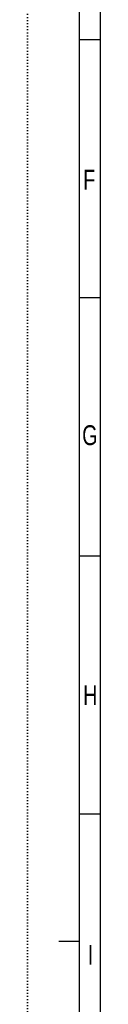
# Model space of a CAD drawing. Extents: x 0 to 594, y 0 to 841.
# Tile 6 of 14: x 0 to 18, y 282 to 518. Entities that reach past the tile are written whole.
import ezdxf

# ---------------------------------------------------------------- set-up
doc = ezdxf.new("R2010")
doc.units = 0
doc.linetypes.add('SLD-PUNTI', pattern=[0.635, 0, -0.635])
doc.linetypes.add('SLD-SOLIDO', pattern=[0])
doc.layers.get('0').update_dxf_attribs({"linetype": 'CONTINUOUS'})
doc.styles.add('SLDTEXTSTYLE2', font='ARIALN.TTF', dxfattribs={"width": 0.87})

msp = doc.modelspace()

# ---------------------------------------------------------------- linework, layer by layer
at = {"color": 7, "linetype": 'SLD-PUNTI'}
msp.add_line((0.001, -0.001), (0.001, 841), dxfattribs=at)
at = {"color": 7, "linetype": 'SLD-SOLIDO'}
for p, q in [((12.501, 12.499), (12.501, 828.499)), ((17.501, 17.499), (17.501, 823.499)), ((17.501, 513.499), (12.501, 513.499)), ((17.501, 451.499), (12.501, 451.499)), ((17.501, 389.499), (12.501, 389.499)), ((17.501, 327.499), (12.501, 327.499)), ((7.501, 296.999), (12.501, 296.999))]:
    msp.add_line(p, q, dxfattribs=at)

# ---------------------------------------------------------------- texts
at = {"color": 7, "linetype": 'CONTINUOUS', "char_height": 4.763, "attachment_point": 2, "style": 'SLDTEXTSTYLE2'}
for s, insert in [('F', (14.815, 482.311)), ('G', (14.963, 420.91)), ('H', (15.063, 358.441)), ('I', (15.103, 296.06))]:
    msp.add_mtext(s, dxfattribs=dict(at, insert=insert))

doc.saveas('drawing.dxf')
